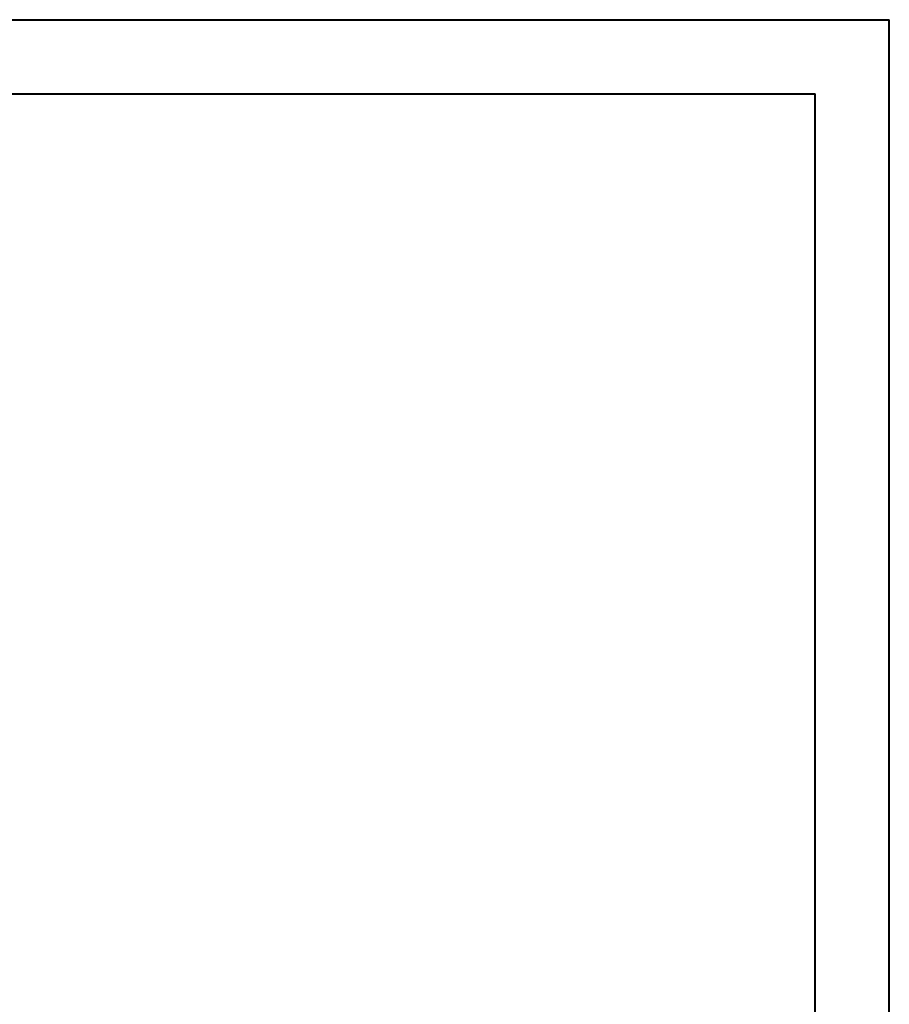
# Model space of a CAD drawing. Header units: millimetres. Extents: x 0 to 210, y 0 to 297.
# Tile 24 of 24: x 151 to 210, y 231 to 297. Entities that reach past the tile are written whole.
import ezdxf

# ---------------------------------------------------------------- set-up
doc = ezdxf.new("R2010")
doc.units = ezdxf.units.MM

msp = doc.modelspace()

# ---------------------------------------------------------------- linework, layer by layer
at = {"color": 7, "linetype": 'Continuous', "lineweight": 40}
for p, q in [((0.079, 297.215), (210.079, 297.215)), ((210.079, 0.215), (210.079, 297.215)), ((210.079, 292.215), (210.079, 297.215)), ((10.079, 292.215), (205.079, 292.215)), ((205.079, 5.215), (205.079, 292.215))]:
    msp.add_line(p, q, dxfattribs=at)

doc.saveas('drawing.dxf')
